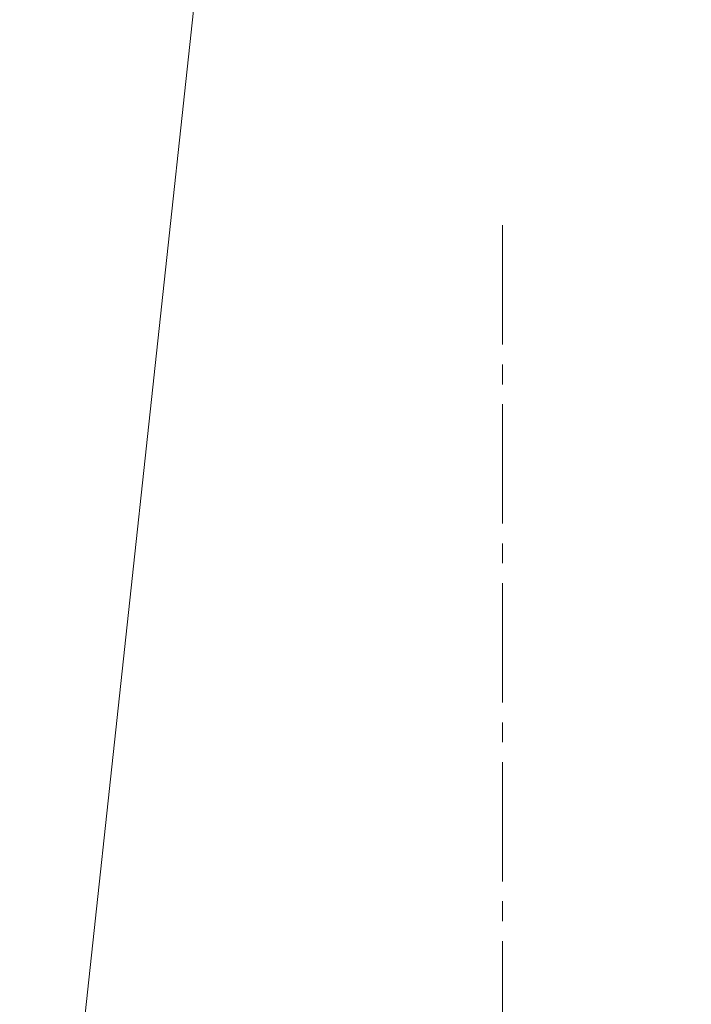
# Model space of a CAD drawing. Header units: millimetres. Extents: x 2945 to 26725, y -1089 to 16127.
# Tile 54 of 150: x 10507 to 10574, y 7822 to 7921. Entities that reach past the tile are written whole.
import ezdxf

# ---------------------------------------------------------------- set-up
doc = ezdxf.new("R2010")
doc.units = ezdxf.units.MM
doc.linetypes.add('点画线', pattern=[18, 12, -2, 2, -2])
doc.layers.add('中心线层', color=1, linetype='点画线', lineweight=18)
doc.layers.add('注释', color=2, linetype='Continuous', lineweight=18)

# ---------------------------------------------------------------- blocks, each defined once
blk = doc.blocks.new('*X122')
at = {"layer": '注释', "color": 0, "linetype": 'Continuous'}
blk.add_line((-102.9771635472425, -953.3923919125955), (0, 0), dxfattribs=at)

msp = doc.modelspace()

# ---------------------------------------------------------------- linework, layer by layer
at = {"layer": '中心线层'}
msp.add_line((10555.254401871, 7900.461099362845), (10555.254401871, 5098.610087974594), dxfattribs=at)

# ---------------------------------------------------------------- block references
at = {"layer": '注释'}
msp.add_blockref('*X122', (10609.6187089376, 8713.509713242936), dxfattribs=at)

doc.saveas('drawing.dxf')
